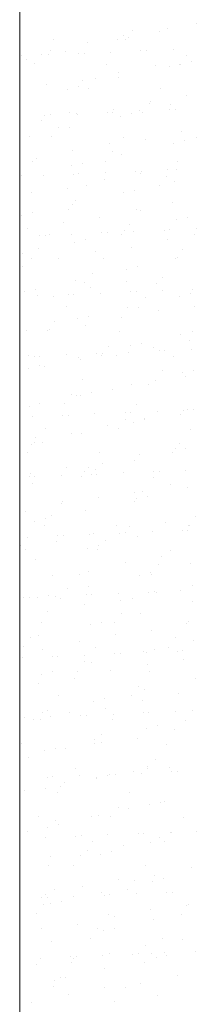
# Model space of a CAD drawing. Header units: millimetres. Extents: x -2274 to 12297, y -16157 to 26321.
# Tile 187 of 256: x -2015 to -1995, y -274 to -163. Entities that reach past the tile are written whole.
import ezdxf

# ---------------------------------------------------------------- set-up
doc = ezdxf.new("R2010")
doc.units = ezdxf.units.MM
doc.layers.add('-ŚCIANY NOŚNE', color=4, linetype='Continuous', lineweight=53)
doc.layers.add('KRESKOWANIE', color=8, linetype='Continuous')

msp = doc.modelspace()

# ---------------------------------------------------------------- linework, layer by layer
at = {"layer": '-ŚCIANY NOŚNE', "color": 253, "lineweight": 13}
msp.add_line((-2015, -51), (-2015, -624), dxfattribs=at)
at = {"layer": 'KRESKOWANIE', "color": 253, "linetype": 'Continuous', "lineweight": 13}
for p, q in [((-1998.26, -163.63), (-1998.26, -163.63)), ((-1995.05, -163.05), (-1995.05, -163.05)), ((-2003.27, -164.47), (-2003.27, -164.47)), ((-2002.72, -164.62), (-2002.72, -164.62)), ((-2002.21, -163.87), (-2002.21, -163.87)), ((-1999.19, -163.99), (-1999.19, -163.99)), ((-2011.22, -164.91), (-2011.22, -164.91)), ((-2007.38, -165.21), (-2007.38, -165.21)), ((-2003.96, -164.9), (-2003.96, -164.9)), ((-2003.02, -164.93), (-2003.02, -164.93)), ((-2014.77, -166.73), (-2014.77, -166.73)), ((-2012.49, -166.57), (-2012.49, -166.57)), ((-2011.77, -166.6), (-2011.77, -166.6)), ((-2011.52, -166.14), (-2011.52, -166.14)), ((-2009.79, -166.19), (-2009.79, -166.19)), ((-2008.35, -166.45), (-2008.35, -166.45)), ((-2007.71, -166.42), (-2007.71, -166.42)), ((-2004.72, -166.29), (-2004.72, -166.29)), ((-2001.29, -166.14), (-2001.29, -166.14)), ((-2000.66, -166.11), (-2000.66, -166.11)), ((-1997.66, -165.98), (-1997.66, -165.98)), ((-1996.12, -166.65), (-1996.12, -166.65)), ((-2014.25, -167.18), (-2014.25, -167.18)), ((-2013.3, -167.62), (-2013.3, -167.62)), ((-2005.14, -167.69), (-2005.14, -167.69)), ((-1999.69, -167.81), (-1999.69, -167.81)), ((-1998.01, -167.94), (-1998.01, -167.94)), ((-1996.93, -167.71), (-1996.93, -167.71)), ((-1996.77, -167.67), (-1996.77, -167.67)), ((-1995.61, -167.33), (-1995.61, -167.33)), ((-2003.84, -169.23), (-2003.84, -169.23)), ((-2003.8, -168.56), (-2003.8, -168.56)), ((-2012.02, -169.97), (-2012.02, -169.97)), ((-2008.3, -170.22), (-2008.3, -170.22)), ((-2007.94, -169.49), (-2007.94, -169.49)), ((-2006.4, -169.34), (-2006.4, -169.34)), ((-2009.54, -170.5), (-2009.54, -170.5)), ((-2007.22, -170.4), (-2007.22, -170.4)), ((-1999.05, -170.47), (-1999.05, -170.47)), ((-1996.12, -171.16), (-1996.12, -171.16)), ((-2000.32, -172.12), (-2000.32, -172.12)), ((-2000.23, -171.91), (-2000.23, -171.91)), ((-1997.89, -172.28), (-1997.89, -172.28)), ((-2012.17, -173.42), (-2012.17, -173.42)), ((-2011.54, -173.39), (-2011.54, -173.39)), ((-2009.33, -173.16), (-2009.33, -173.16)), ((-2008.54, -173.26), (-2008.54, -173.26)), ((-2008.45, -173.32), (-2008.45, -173.32)), ((-2005.12, -173.11), (-2005.12, -173.11)), ((-2004.48, -173.09), (-2004.48, -173.09)), ((-2004.37, -172.84), (-2004.37, -172.84)), ((-2003.6, -173.55), (-2003.6, -173.55)), ((-2002.36, -173.27), (-2002.36, -173.27)), ((-2001.49, -172.96), (-2001.49, -172.96)), ((-2001.13, -173.18), (-2001.13, -173.18)), ((-1998.06, -172.81), (-1998.06, -172.81)), ((-1997.43, -172.78), (-1997.43, -172.78)), ((-2012.56, -174.06), (-2012.56, -174.06)), ((-2010.6, -174.81), (-2010.6, -174.81)), ((-2013.89, -175.83), (-2013.89, -175.83)), ((-2011.41, -175.87), (-2011.41, -175.87)), ((-2009.42, -174.84), (-2009.42, -174.84)), ((-2003.25, -175.94), (-2003.25, -175.94)), ((-1996.66, -175.25), (-1996.66, -175.25)), ((-2004.87, -176.67), (-2004.87, -176.67)), ((-2000.79, -176.19), (-2000.79, -176.19)), ((-1997.65, -176.59), (-1997.65, -176.59)), ((-1996.41, -176.32), (-1996.41, -176.32)), ((-1995.04, -175.95), (-1995.04, -175.95)), ((-2008.98, -177.41), (-2008.98, -177.41)), ((-2004.51, -177.59), (-2004.51, -177.59)), ((-2003.48, -177.88), (-2003.48, -177.88)), ((-2013.53, -178.63), (-2013.53, -178.63)), ((-2013.12, -178.35), (-2013.12, -178.35)), ((-2009.18, -179.15), (-2009.18, -179.15)), ((-2007.94, -178.87), (-2007.94, -178.87)), ((-2005.33, -178.65), (-2005.33, -178.65)), ((-1997.16, -178.71), (-1997.16, -178.71)), ((-2014.8, -180.28), (-2014.8, -180.28)), ((-2012.36, -180.24), (-2012.36, -180.24)), ((-2008.94, -180.09), (-2008.94, -180.09)), ((-2008.3, -180.06), (-2008.3, -180.06)), ((-2005.31, -179.93), (-2005.31, -179.93)), ((-2001.88, -179.78), (-2001.88, -179.78)), ((-2001.3, -180.01), (-2001.3, -180.01)), ((-2001.25, -179.75), (-2001.25, -179.75)), ((-1998.43, -180.37), (-1998.43, -180.37)), ((-1998.26, -179.62), (-1998.26, -179.62)), ((-1997.22, -179.53), (-1997.22, -179.53)), ((-2007.44, -181.41), (-2007.44, -181.41)), ((-2005.41, -180.76), (-2005.41, -180.76)), ((-1999.24, -181.42), (-1999.24, -181.42)), ((-1997.53, -180.93), (-1997.53, -180.93)), ((-2013.63, -182.17), (-2013.63, -182.17)), ((-2009.55, -181.69), (-2009.55, -181.69)), ((-2003.23, -182.2), (-2003.23, -182.2)), ((-2001.99, -181.92), (-2001.99, -181.92)), ((-2009.06, -183.49), (-2009.06, -183.49)), ((-2008.71, -183.06), (-2008.71, -183.06)), ((-1997.72, -183.36), (-1997.72, -183.36)), ((-2014.76, -184.75), (-2014.76, -184.75)), ((-2013.52, -184.48), (-2013.52, -184.48)), ((-2009.52, -184.12), (-2009.52, -184.12)), ((-2001.84, -184.11), (-2001.84, -184.11)), ((-2001.36, -184.18), (-2001.36, -184.18)), ((-2010.05, -185.52), (-2010.05, -185.52)), ((-2005.97, -185.04), (-2005.97, -185.04)), ((-2002.62, -185.84), (-2002.62, -185.84)), ((-1997.28, -185.24), (-1997.28, -185.24)), ((-1996.04, -184.97), (-1996.04, -184.97)), ((-2014.16, -186.27), (-2014.16, -186.27)), ((-2012.76, -187.07), (-2012.76, -187.07)), ((-2012.13, -187.04), (-2012.13, -187.04)), ((-2011.64, -186.88), (-2011.64, -186.88)), ((-2009.13, -186.91), (-2009.13, -186.91)), ((-2005.71, -186.76), (-2005.71, -186.76)), ((-2005.07, -186.73), (-2005.07, -186.73)), ((-2003.44, -186.9), (-2003.44, -186.9)), ((-2003.11, -186.53), (-2003.11, -186.53)), ((-2002.08, -186.6), (-2002.08, -186.6)), ((-1998.65, -186.45), (-1998.65, -186.45)), ((-1998.02, -186.42), (-1998.02, -186.42)), ((-1995.27, -186.96), (-1995.27, -186.96)), ((-1995.02, -186.29), (-1995.02, -186.29)), ((-2008.81, -187.8), (-2008.81, -187.8)), ((-2007.57, -187.52), (-2007.57, -187.52)), ((-1998.26, -187.45), (-1998.26, -187.45)), ((-2014.64, -189.09), (-2014.64, -189.09)), ((-2012.91, -188.53), (-2012.91, -188.53)), ((-2006.48, -188.87), (-2006.48, -188.87)), ((-2002.4, -188.39), (-2002.4, -188.39)), ((-1996.54, -188.61), (-1996.54, -188.61)), ((-2013.72, -189.59), (-2013.72, -189.59)), ((-2010.59, -189.61), (-2010.59, -189.61)), ((-2005.55, -189.66), (-2005.55, -189.66)), ((-1997.35, -189.67), (-1997.35, -189.67)), ((-1997.16, -189.58), (-1997.16, -189.58)), ((-2014.73, -190.55), (-2014.73, -190.55)), ((-2006.82, -191.31), (-2006.82, -191.31)), ((-2002.87, -190.85), (-2002.87, -190.85)), ((-2001.63, -190.57), (-2001.63, -190.57)), ((-2008.69, -192.14), (-2008.69, -192.14)), ((-2007.63, -192.37), (-2007.63, -192.37)), ((-2002.9, -192.22), (-2002.9, -192.22)), ((-1999.47, -192.43), (-1999.47, -192.43)), ((-1998.83, -191.74), (-1998.83, -191.74)), ((-2014.4, -193.4), (-2014.4, -193.4)), ((-2013.16, -193.13), (-2013.16, -193.13)), ((-2009.53, -193.73), (-2009.53, -193.73)), ((-2008.9, -193.71), (-2008.9, -193.71)), ((-2007.02, -192.96), (-2007.02, -192.96)), ((-2005.9, -193.57), (-2005.9, -193.57)), ((-2002.48, -193.42), (-2002.48, -193.42)), ((-2001.84, -193.4), (-2001.84, -193.4)), ((-1998.85, -193.27), (-1998.85, -193.27)), ((-1995.68, -193.62), (-1995.68, -193.62)), ((-1995.42, -193.12), (-1995.42, -193.12)), ((-2012.96, -193.88), (-2012.96, -193.88)), ((-2011.15, -193.89), (-2011.15, -193.89)), ((-2000.73, -194.08), (-2000.73, -194.08)), ((-1996.92, -193.89), (-1996.92, -193.89)), ((-2009.75, -195.13), (-2009.75, -195.13)), ((-2002.75, -195.19), (-2002.75, -195.19)), ((-2001.55, -195.14), (-2001.55, -195.14)), ((-1999.33, -195.56), (-1999.33, -195.56)), ((-1995.25, -195.08), (-1995.25, -195.08)), ((-2011.02, -196.78), (-2011.02, -196.78)), ((-2008.45, -196.45), (-2008.45, -196.45)), ((-2007.21, -196.17), (-2007.21, -196.17)), ((-2003.44, -196.31), (-2003.44, -196.31)), ((-2014.28, -197.74), (-2014.28, -197.74)), ((-2011.83, -197.84), (-2011.83, -197.84)), ((-2011.66, -197.72), (-2011.66, -197.72)), ((-2007.58, -197.24), (-2007.58, -197.24)), ((-2003.66, -197.9), (-2003.66, -197.9)), ((-1995.46, -197.92), (-1995.46, -197.92)), ((-2001.26, -199.22), (-2001.26, -199.22)), ((-1996.8, -198.23), (-1996.8, -198.23)), ((-1995.76, -198.91), (-1995.76, -198.91)), ((-2006.3, -200.4), (-2006.3, -200.4)), ((-2005.66, -200.37), (-2005.66, -200.37)), ((-2004.93, -199.56), (-2004.93, -199.56)), ((-2002.67, -200.24), (-2002.67, -200.24)), ((-2002.5, -199.5), (-2002.5, -199.5)), ((-1999.87, -199.66), (-1999.87, -199.66)), ((-1999.24, -200.09), (-1999.24, -200.09)), ((-1998.61, -200.06), (-1998.61, -200.06)), ((-1995.62, -199.93), (-1995.62, -199.93)), ((-2013.95, -200.6), (-2013.95, -200.6)), ((-2013.35, -200.71), (-2013.35, -200.71)), ((-2012.72, -200.68), (-2012.72, -200.68)), ((-2009.72, -200.55), (-2009.72, -200.55)), ((-2008.33, -200.79), (-2008.33, -200.79)), ((-2008.08, -201.07), (-2008.08, -201.07)), ((-2005.74, -200.61), (-2005.74, -200.61)), ((-2004.01, -200.59), (-2004.01, -200.59)), ((-1997.58, -200.68), (-1997.58, -200.68)), ((-2014.03, -202.05), (-2014.03, -202.05)), ((-2012.79, -201.78), (-2012.79, -201.78)), ((-2012.2, -201.81), (-2012.2, -201.81)), ((-1998.84, -202.33), (-1998.84, -202.33)), ((-1996.55, -202.54), (-1996.55, -202.54)), ((-1995.31, -202.27), (-1995.31, -202.27)), ((-2007.86, -203.37), (-2007.86, -203.37)), ((-1999.66, -203.39), (-1999.66, -203.39)), ((-1996.3, -203), (-1996.3, -203)), ((-2006.84, -204.82), (-2006.84, -204.82)), ((-2004.51, -204.42), (-2004.51, -204.42)), ((-2002.38, -203.84), (-2002.38, -203.84)), ((-2000.43, -203.94), (-2000.43, -203.94)), ((-2009.13, -205.03), (-2009.13, -205.03)), ((-2008.62, -205.16), (-2008.62, -205.16)), ((-2008.08, -205.1), (-2008.08, -205.1)), ((-2013.91, -206.39), (-2013.91, -206.39)), ((-2012.76, -206.09), (-2012.76, -206.09)), ((-2009.94, -206.08), (-2009.94, -206.08)), ((-2003.07, -207.07), (-2003.07, -207.07)), ((-2002.43, -207.04), (-2002.43, -207.04)), ((-2001.77, -206.15), (-2001.77, -206.15)), ((-1999.44, -206.91), (-1999.44, -206.91)), ((-1996.43, -206.88), (-1996.43, -206.88)), ((-1996.01, -206.76), (-1996.01, -206.76)), ((-1995.38, -206.73), (-1995.38, -206.73)), ((-2013.55, -207.53), (-2013.55, -207.53)), ((-2010.12, -207.38), (-2010.12, -207.38)), ((-2009.49, -207.35), (-2009.49, -207.35)), ((-2006.49, -207.22), (-2006.49, -207.22)), ((-2003.04, -207.8), (-2003.04, -207.8)), ((-2002.14, -208.15), (-2002.14, -208.15)), ((-2000.94, -207.76), (-2000.94, -207.76)), ((-2000.9, -207.87), (-2000.9, -207.87)), ((-1996.86, -207.28), (-1996.86, -207.28)), ((-2012.06, -208.85), (-2012.06, -208.85)), ((-2005.05, -208.51), (-2005.05, -208.51)), ((-2003.85, -208.86), (-2003.85, -208.86)), ((-1995.69, -208.93), (-1995.69, -208.93)), ((-2013.26, -209.92), (-2013.26, -209.92)), ((-2012.43, -210.43), (-2012.43, -210.43)), ((-2009.19, -209.44), (-2009.19, -209.44)), ((-2007.96, -209.44), (-2007.96, -209.44)), ((-2014.14, -211.56), (-2014.14, -211.56)), ((-2013.67, -210.7), (-2013.67, -210.7)), ((-2013.33, -210.5), (-2013.33, -210.5)), ((-1997.36, -211.11), (-1997.36, -211.11)), ((-1996.95, -210.58), (-1996.95, -210.58)), ((-1996.19, -211.19), (-1996.19, -211.19)), ((-2005.97, -211.62), (-2005.97, -211.62)), ((-2002.02, -212.49), (-2002.02, -212.49)), ((-2001.48, -211.86), (-2001.48, -211.86)), ((-1997.77, -211.64), (-1997.77, -211.64)), ((-2009.69, -213.27), (-2009.69, -213.27)), ((-2007.72, -213.75), (-2007.72, -213.75)), ((-2007.24, -213.27), (-2007.24, -213.27)), ((-2006.48, -213.48), (-2006.48, -213.48)), ((-2005.61, -212.79), (-2005.61, -212.79)), ((-1999.83, -213.74), (-1999.83, -213.74)), ((-1999.2, -213.71), (-1999.2, -213.71)), ((-1996.21, -213.58), (-1996.21, -213.58)), ((-2013.94, -214.35), (-2013.94, -214.35)), ((-2013.8, -214.01), (-2013.8, -214.01)), ((-2013.31, -214.32), (-2013.31, -214.32)), ((-2010.32, -214.19), (-2010.32, -214.19)), ((-2008.05, -214.33), (-2008.05, -214.33)), ((-2006.89, -214.04), (-2006.89, -214.04)), ((-2006.26, -214.02), (-2006.26, -214.02)), ((-2003.26, -213.88), (-2003.26, -213.88)), ((-1999.88, -214.4), (-1999.88, -214.4)), ((-2013.55, -215.04), (-2013.55, -215.04)), ((-1997.9, -215.2), (-1997.9, -215.2)), ((-1996.07, -215.53), (-1996.07, -215.53)), ((-2010.17, -217.09), (-2010.17, -217.09)), ((-2006.12, -216.62), (-2006.12, -216.62)), ((-2002.04, -216.14), (-2002.04, -216.14)), ((-2001.96, -217.11), (-2001.96, -217.11)), ((-2001.77, -216.8), (-2001.77, -216.8)), ((-2001.15, -216.05), (-2001.15, -216.05)), ((-2000.53, -216.52), (-2000.53, -216.52)), ((-2010.23, -217.36), (-2010.23, -217.36)), ((-2007.6, -218.09), (-2007.6, -218.09)), ((-2014.37, -218.3), (-2014.37, -218.3)), ((-2013.3, -219.35), (-2013.3, -219.35)), ((-2012.06, -219.08), (-2012.06, -219.08)), ((-2011.44, -218.74), (-2011.44, -218.74)), ((-1995.06, -218.83), (-1995.06, -218.83)), ((-2012.25, -219.8), (-2012.25, -219.8)), ((-2004.08, -219.87), (-2004.08, -219.87)), ((-2002.54, -219.97), (-2002.54, -219.97)), ((-1998.47, -219.48), (-1998.47, -219.48)), ((-1996.6, -220.4), (-1996.6, -220.4)), ((-1995.97, -220.38), (-1995.97, -220.38)), ((-1995.88, -219.88), (-1995.88, -219.88)), ((-1995.82, -219.84), (-1995.82, -219.84)), ((-2014.14, -221.17), (-2014.14, -221.17)), ((-2010.71, -221.02), (-2010.71, -221.02)), ((-2010.08, -220.99), (-2010.08, -220.99)), ((-2007.08, -220.86), (-2007.08, -220.86)), ((-2006.66, -220.71), (-2006.66, -220.71)), ((-2005.35, -221.52), (-2005.35, -221.52)), ((-2003.66, -220.71), (-2003.66, -220.71)), ((-2003.02, -220.68), (-2003.02, -220.68)), ((-2001.65, -221.14), (-2001.65, -221.14)), ((-2000.03, -220.55), (-2000.03, -220.55)), ((-2014.87, -222.12), (-2014.87, -222.12)), ((-2014.37, -222.56), (-2014.37, -222.56)), ((-2010.79, -221.64), (-2010.79, -221.64)), ((-2007.35, -222.4), (-2007.35, -222.4)), ((-2006.16, -222.58), (-2006.16, -222.58)), ((-2006.11, -222.13), (-2006.11, -222.13)), ((-1997.99, -222.65), (-1997.99, -222.65)), ((-2013.18, -223.69), (-2013.18, -223.69)), ((-1998.97, -223.31), (-1998.97, -223.31)), ((-2003.08, -224.06), (-2003.08, -224.06)), ((-1999.26, -224.3), (-1999.26, -224.3)), ((-1995.7, -224.18), (-1995.7, -224.18)), ((-2011.3, -225.47), (-2011.3, -225.47)), ((-2008.28, -225.34), (-2008.28, -225.34)), ((-2007.22, -224.99), (-2007.22, -224.99)), ((-2001.41, -225.45), (-2001.41, -225.45)), ((-2000.17, -225.17), (-2000.17, -225.17)), ((-2000.07, -225.36), (-2000.07, -225.36)), ((-2009.55, -226.99), (-2009.55, -226.99)), ((-2007.23, -226.74), (-2007.23, -226.74)), ((-1995.4, -226.66), (-1995.4, -226.66)), ((-2014.54, -227.99), (-2014.54, -227.99)), ((-2013.9, -227.97), (-2013.9, -227.97)), ((-2012.94, -228), (-2012.94, -228)), ((-2011.7, -227.73), (-2011.7, -227.73)), ((-2010.91, -227.84), (-2010.91, -227.84)), ((-2010.36, -228.05), (-2010.36, -228.05)), ((-2007.48, -227.69), (-2007.48, -227.69)), ((-2006.85, -227.66), (-2006.85, -227.66)), ((-2003.85, -227.53), (-2003.85, -227.53)), ((-2002.19, -228.12), (-2002.19, -228.12)), ((-2000.43, -227.38), (-2000.43, -227.38)), ((-1999.79, -227.35), (-1999.79, -227.35)), ((-1999.51, -227.4), (-1999.51, -227.4)), ((-1996.8, -227.22), (-1996.8, -227.22)), ((-2007.72, -228.82), (-2007.72, -228.82)), ((-2003.65, -228.34), (-2003.65, -228.34)), ((-1995.46, -228.49), (-1995.46, -228.49)), ((-2011.84, -229.56), (-2011.84, -229.56)), ((-2003.46, -229.77), (-2003.46, -229.77)), ((-2001.29, -229.79), (-2001.29, -229.79)), ((-2012.48, -230.81), (-2012.48, -230.81)), ((-2006.99, -231.05), (-2006.99, -231.05)), ((-2005.75, -230.78), (-2005.75, -230.78)), ((-2004.27, -230.83), (-2004.27, -230.83)), ((-1996.1, -230.89), (-1996.1, -230.89)), ((-1995.93, -230.75), (-1995.93, -230.75)), ((-2013.75, -232.46), (-2013.75, -232.46)), ((-2012.82, -232.34), (-2012.82, -232.34)), ((-2004.15, -232.17), (-2004.15, -232.17)), ((-2000.07, -231.69), (-2000.07, -231.69)), ((-1997.37, -232.54), (-1997.37, -232.54)), ((-2014.56, -233.52), (-2014.56, -233.52)), ((-2012.4, -233.84), (-2012.4, -233.84)), ((-2008.26, -232.91), (-2008.26, -232.91)), ((-2006.39, -233.59), (-2006.39, -233.59)), ((-1999.8, -233.82), (-1999.8, -233.82)), ((-1998.18, -233.6), (-1998.18, -233.6)), ((-1995.34, -232.83), (-1995.34, -232.83)), ((-2014.73, -234.81), (-2014.73, -234.81)), ((-2011.3, -234.66), (-2011.3, -234.66)), ((-2010.67, -234.63), (-2010.67, -234.63)), ((-2007.67, -234.5), (-2007.67, -234.5)), ((-2004.25, -234.35), (-2004.25, -234.35)), ((-2003.61, -234.33), (-2003.61, -234.33)), ((-2001.04, -234.1), (-2001.04, -234.1)), ((-2000.62, -234.2), (-2000.62, -234.2)), ((-1997.19, -234.05), (-1997.19, -234.05)), ((-1996.56, -234.02), (-1996.56, -234.02)), ((-2007.66, -235.24), (-2007.66, -235.24)), ((-2006.87, -235.39), (-2006.87, -235.39)), ((-2000.58, -235.51), (-2000.58, -235.51)), ((-1996.5, -235.03), (-1996.5, -235.03)), ((-2012.57, -236.65), (-2012.57, -236.65)), ((-2011.33, -236.38), (-2011.33, -236.38)), ((-2008.83, -237.19), (-2008.83, -237.19)), ((-2008.47, -236.3), (-2008.47, -236.3)), ((-2004.69, -236.26), (-2004.69, -236.26)), ((-2000.3, -236.36), (-2000.3, -236.36)), ((-1995.09, -237.14), (-1995.09, -237.14)), ((-2012.9, -237.67), (-2012.9, -237.67)), ((-2001.57, -238.02), (-2001.57, -238.02)), ((-2010.59, -239.06), (-2010.59, -239.06)), ((-2002.38, -239.07), (-2002.38, -239.07)), ((-2000.92, -238.44), (-2000.92, -238.44)), ((-1997, -238.86), (-1997, -238.86)), ((-2006.62, -239.7), (-2006.62, -239.7)), ((-2005.38, -239.43), (-2005.38, -239.43)), ((-2001.11, -239.61), (-2001.11, -239.61)), ((-2014.49, -241.61), (-2014.49, -241.61)), ((-2012.45, -240.99), (-2012.45, -240.99)), ((-2011.86, -240.71), (-2011.86, -240.71)), ((-2011.5, -241.48), (-2011.5, -241.48)), ((-2009.33, -241.02), (-2009.33, -241.02)), ((-2008.07, -241.33), (-2008.07, -241.33)), ((-2007.44, -241.3), (-2007.44, -241.3)), ((-2005.25, -240.54), (-2005.25, -240.54)), ((-2004.44, -241.17), (-2004.44, -241.17)), ((-2001.02, -241.02), (-2001.02, -241.02)), ((-2000.38, -240.99), (-2000.38, -240.99)), ((-1997.39, -240.86), (-1997.39, -240.86)), ((-1995.48, -240.79), (-1995.48, -240.79)), ((-2013.44, -241.76), (-2013.44, -241.76)), ((-2012.67, -241.77), (-2012.67, -241.77)), ((-2004.5, -241.83), (-2004.5, -241.83)), ((-2000.68, -242.75), (-2000.68, -242.75)), ((-1999.44, -242.47), (-1999.44, -242.47)), ((-1996.29, -241.85), (-1996.29, -241.85)), ((-2005.77, -243.49), (-2005.77, -243.49)), ((-1997.54, -242.95), (-1997.54, -242.95)), ((-2014.79, -244.53), (-2014.79, -244.53)), ((-2006.58, -244.54), (-2006.58, -244.54)), ((-2006.5, -244.04), (-2006.5, -244.04)), ((-2005.76, -244.37), (-2005.76, -244.37)), ((-2001.68, -243.89), (-2001.68, -243.89)), ((-1998.41, -244.61), (-1998.41, -244.61)), ((-2014.01, -246.05), (-2014.01, -246.05)), ((-2012.21, -245.3), (-2012.21, -245.3)), ((-2010.97, -245.03), (-2010.97, -245.03)), ((-2009.87, -245.11), (-2009.87, -245.11)), ((-2000.56, -247.09), (-2000.56, -247.09)), ((-1999.68, -246.26), (-1999.68, -246.26)), ((-2011.89, -248.3), (-2011.89, -248.3)), ((-2011.26, -248.28), (-2011.26, -248.28)), ((-2008.7, -247.31), (-2008.7, -247.31)), ((-2008.27, -248.15), (-2008.27, -248.15)), ((-2005.02, -248.08), (-2005.02, -248.08)), ((-2004.84, -248), (-2004.84, -248)), ((-2004.21, -247.97), (-2004.21, -247.97)), ((-2002.18, -247.71), (-2002.18, -247.71)), ((-2001.21, -247.84), (-2001.21, -247.84)), ((-2000.49, -247.32), (-2000.49, -247.32)), ((-1998.1, -247.23), (-1998.1, -247.23)), ((-1997.79, -247.69), (-1997.79, -247.69)), ((-1997.15, -247.66), (-1997.15, -247.66)), ((-2010.43, -249.39), (-2010.43, -249.39)), ((-2009.97, -248.96), (-2009.97, -248.96)), ((-2006.29, -248.46), (-2006.29, -248.46)), ((-2006.26, -248.35), (-2006.26, -248.35)), ((-2014.51, -249.87), (-2014.51, -249.87)), ((-2012.09, -249.64), (-2012.09, -249.64)), ((-2010.78, -250.02), (-2010.78, -250.02)), ((-2002.61, -250.08), (-2002.61, -250.08)), ((-2000.31, -251.4), (-2000.31, -251.4)), ((-1999.07, -251.12), (-1999.07, -251.12)), ((-1998.61, -251.06), (-1998.61, -251.06)), ((-2012.9, -252.78), (-2012.9, -252.78)), ((-2006.86, -252.74), (-2006.86, -252.74)), ((-2006.14, -252.69), (-2006.14, -252.69)), ((-2003.88, -251.73), (-2003.88, -251.73)), ((-2002.72, -251.81), (-2002.72, -251.81)), ((-2010.94, -253.22), (-2010.94, -253.22)), ((-2010.6, -253.68), (-2010.6, -253.68)), ((-2004.69, -252.79), (-2004.69, -252.79)), ((-1996.52, -252.86), (-1996.52, -252.86)), ((-2014.16, -254.43), (-2014.16, -254.43)), ((-2011.84, -253.95), (-2011.84, -253.95)), ((-2008.66, -254.97), (-2008.66, -254.97)), ((-2008.03, -254.94), (-2008.03, -254.94)), ((-2005.03, -254.81), (-2005.03, -254.81)), ((-2001.61, -254.66), (-2001.61, -254.66)), ((-2000.97, -254.64), (-2000.97, -254.64)), ((-1997.98, -254.51), (-1997.98, -254.51)), ((-1997.79, -254.51), (-1997.79, -254.51)), ((-1995.03, -254.41), (-1995.03, -254.41)), ((-2014.98, -255.49), (-2014.98, -255.49)), ((-2012.09, -255.12), (-2012.09, -255.12)), ((-2006.81, -255.55), (-2006.81, -255.55)), ((-2003.28, -256.09), (-2003.28, -256.09)), ((-2000.19, -255.74), (-2000.19, -255.74)), ((-1999.15, -255.15), (-1999.15, -255.15)), ((-1998.6, -255.57), (-1998.6, -255.57)), ((-2008.08, -257.21), (-2008.08, -257.21)), ((-2007.36, -256.57), (-2007.36, -256.57)), ((-2005.89, -257), (-2005.89, -257)), ((-2004.65, -256.73), (-2004.65, -256.73)), ((-2011.72, -258.29), (-2011.72, -258.29)), ((-2011.47, -257.31), (-2011.47, -257.31)), ((-2008.89, -258.26), (-2008.89, -258.26)), ((-2000.72, -258.33), (-2000.72, -258.33)), ((-1999.71, -259.44), (-1999.71, -259.44)), ((-1995.57, -258.5), (-1995.57, -258.5)), ((-2003.79, -259.92), (-2003.79, -259.92)), ((-2001.99, -259.98), (-2001.99, -259.98)), ((-1999.95, -260.05), (-1999.95, -260.05)), ((-1998.71, -259.77), (-1998.71, -259.77)), ((-2012.04, -261.59), (-2012.04, -261.59)), ((-2011.01, -261.02), (-2011.01, -261.02)), ((-2007.9, -260.66), (-2007.9, -260.66)), ((-2005.77, -261.34), (-2005.77, -261.34)), ((-2005.43, -261.64), (-2005.43, -261.64)), ((-2004.8, -261.61), (-2004.8, -261.61)), ((-2002.8, -261.04), (-2002.8, -261.04)), ((-2001.8, -261.48), (-2001.8, -261.48)), ((-1998.38, -261.33), (-1998.38, -261.33)), ((-1997.74, -261.3), (-1997.74, -261.3)), ((-2012.49, -261.95), (-2012.49, -261.95)), ((-2012.27, -262.68), (-2012.27, -262.68)), ((-2011.85, -261.92), (-2011.85, -261.92)), ((-2011.48, -262.6), (-2011.48, -262.6)), ((-2010.24, -262.33), (-2010.24, -262.33)), ((-2008.86, -261.79), (-2008.86, -261.79)), ((-1996.14, -262.78), (-1996.14, -262.78)), ((-1995.9, -262.76), (-1995.9, -262.76)), ((-2013.09, -263.73), (-2013.09, -263.73)), ((-2004.92, -263.8), (-2004.92, -263.8)), ((-2000.21, -263.26), (-2000.21, -263.26)), ((-1996.71, -263.82), (-1996.71, -263.82)), ((-2008.46, -264.94), (-2008.46, -264.94)), ((-2004.33, -264.01), (-2004.33, -264.01)), ((-1999.83, -264.39), (-1999.83, -264.39)), ((-2012.54, -265.42), (-2012.54, -265.42)), ((-2006.19, -265.45), (-2006.19, -265.45)), ((-2005.53, -265.65), (-2005.53, -265.65)), ((-2004.29, -265.38), (-2004.29, -265.38)), ((-2011.36, -266.94), (-2011.36, -266.94)), ((-2007, -266.51), (-2007, -266.51)), ((-1998.83, -266.58), (-1998.83, -266.58)), ((-1996.64, -266.61), (-1996.64, -266.61)), ((-2004.89, -268.29), (-2004.89, -268.29)), ((-2002.2, -268.31), (-2002.2, -268.31)), ((-2001.57, -268.28), (-2001.57, -268.28)), ((-2000.75, -267.36), (-2000.75, -267.36)), ((-2000.1, -268.23), (-2000.1, -268.23)), ((-1998.57, -268.15), (-1998.57, -268.15)), ((-1995.15, -268), (-1995.15, -268)), ((-2012.68, -268.76), (-2012.68, -268.76)), ((-2009.25, -268.62), (-2009.25, -268.62)), ((-2009.12, -269.27), (-2009.12, -269.27)), ((-2008.97, -268.77), (-2008.97, -268.77)), ((-2008.62, -268.59), (-2008.62, -268.59)), ((-2005.63, -268.46), (-2005.63, -268.46)), ((-2000.91, -269.29), (-2000.91, -269.29)), ((-1999.58, -268.7), (-1999.58, -268.7)), ((-1998.34, -268.42), (-1998.34, -268.42)), ((-2013.08, -269.51), (-2013.08, -269.51)), ((-2005.41, -269.99), (-2005.41, -269.99)), ((-2011.11, -271.26), (-2011.11, -271.26)), ((-2010.38, -270.92), (-2010.38, -270.92)), ((-2009.87, -270.98), (-2009.87, -270.98)), ((-2001.32, -271.64), (-2001.32, -271.64)), ((-1997.18, -270.7), (-1997.18, -270.7)), ((-2011.2, -271.98), (-2011.2, -271.98)), ((-2005.39, -272.12), (-2005.39, -272.12)), ((-2003.03, -272.05), (-2003.03, -272.05)), ((-2013.64, -273.79), (-2013.64, -273.79)), ((-2009.51, -272.86), (-2009.51, -272.86)), ((-2004.3, -273.7), (-2004.3, -273.7)), ((-1999.46, -273.04), (-1999.46, -273.04))]:
    msp.add_line(p, q, dxfattribs=at)

doc.saveas('drawing.dxf')
